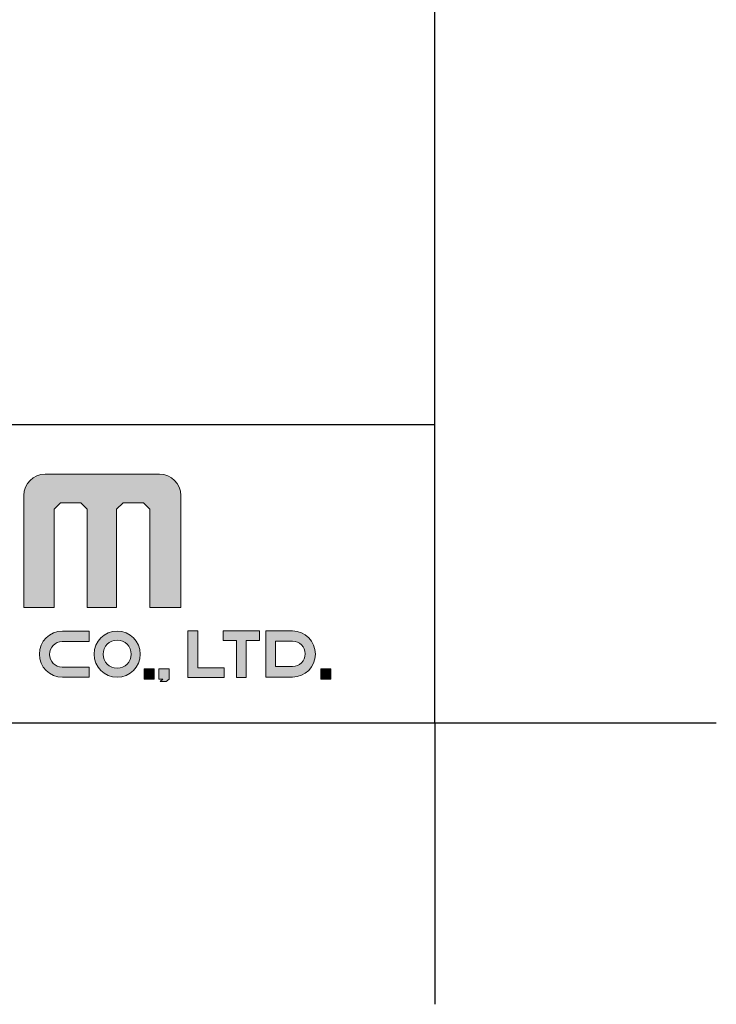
# Model space of a CAD drawing. Header units: millimetres. Extents: x 1538 to 2132, y 568 to 988.
# Tile 10 of 15: x 2097 to 2132, y 568 to 617. Entities that reach past the tile are written whole.
import ezdxf

# ---------------------------------------------------------------- set-up
doc = ezdxf.new("R2010")
doc.units = ezdxf.units.MM
doc.header["$LTSCALE"] = 0.1
doc.layers.add('FORM', color=7, linetype='Continuous')
doc.layers.add('TEXT', color=2, linetype='Continuous')

msp = doc.modelspace()

# ---------------------------------------------------------------- hatches: boundary and pattern name
at = {"layer": 'TEXT'}
h = msp.add_hatch(color=2, dxfattribs=at)
h.dxf.hatch_style = 2
edge = h.paths.add_edge_path()
edge.add_spline(control_points=[(2104.449, 594.1757), (2104.449, 594.1757), (2098.6964, 594.1757), (2098.6964, 594.1757), (2098.1046, 594.1757), (2097.6255, 593.6996), (2097.6255, 593.1125), (2097.6255, 593.1125), (2097.6255, 587.4803), (2097.6255, 587.4803), (2097.6255, 587.4803), (2099.154, 587.4803), (2099.154, 587.4803), (2099.154, 587.4803), (2099.154, 592.4151), (2099.154, 592.4151), (2099.154, 592.4151), (2099.4718, 592.7356), (2099.4718, 592.7356), (2099.4718, 592.7356), (2100.4968, 592.7356), (2100.4968, 592.7356), (2100.4968, 592.7356), (2100.8161, 592.4151), (2100.8161, 592.4151), (2100.8161, 592.4151), (2100.8161, 587.4803), (2100.8161, 587.4803), (2100.8161, 587.4803), (2102.2925, 587.4803), (2102.2925, 587.4803), (2102.2925, 587.4803), (2102.2925, 592.4151), (2102.2925, 592.4151), (2102.2925, 592.4151), (2102.6154, 592.7356), (2102.6154, 592.7356), (2102.6154, 592.7356), (2103.6364, 592.7356), (2103.6364, 592.7356), (2103.6364, 592.7356), (2103.9543, 592.4151), (2103.9543, 592.4151), (2103.9543, 592.4151), (2103.9543, 587.4803), (2103.9543, 587.4803), (2103.9543, 587.4803), (2105.5197, 587.4803), (2105.5197, 587.4803), (2105.5197, 587.4803), (2105.5197, 593.1125), (2105.5197, 593.1125), (2105.5197, 593.6996), (2105.0385, 594.1757), (2104.449, 594.1757)], knot_values=[0, 0, 0, 0, 1, 1, 1, 2, 2, 2, 3, 3, 3, 4, 4, 4, 5, 5, 5, 6, 6, 6, 7, 7, 7, 8, 8, 8, 9, 9, 9, 10, 10, 10, 11, 11, 11, 12, 12, 12, 13, 13, 13, 14, 14, 14, 15, 15, 15, 16, 16, 16, 17, 17, 17, 18, 18, 18, 18], degree=3, periodic=0)
h = msp.add_hatch(color=2, dxfattribs=at)
h.dxf.hatch_style = 2
edge = h.paths.add_edge_path()
edge.add_spline(control_points=[(2098.4077, 585.1286), (2098.4077, 584.4892), (2098.9253, 583.97), (2099.5662, 583.97), (2099.5662, 583.97), (2100.9052, 583.97), (2100.9052, 583.97), (2100.9052, 583.97), (2100.9052, 584.4812), (2100.9052, 584.4812), (2100.9052, 584.4812), (2099.5575, 584.4812), (2099.5575, 584.4812), (2099.2043, 584.4812), (2098.9192, 584.7666), (2098.9192, 585.1191), (2098.9192, 585.4737), (2099.2043, 585.7584), (2099.5575, 585.7584), (2099.5575, 585.7584), (2100.9052, 585.7584), (2100.9052, 585.7584), (2100.9052, 585.7584), (2100.9052, 586.2871), (2100.9052, 586.2871), (2100.9052, 586.2871), (2099.5662, 586.2871), (2099.5662, 586.2871), (2098.9253, 586.2871), (2098.4077, 585.7694), (2098.4077, 585.1286)], knot_values=[0, 0, 0, 0, 1, 1, 1, 2, 2, 2, 3, 3, 3, 4, 4, 4, 5, 5, 5, 6, 6, 6, 7, 7, 7, 8, 8, 8, 9, 9, 9, 10, 10, 10, 10], degree=3, periodic=0)
h = msp.add_hatch(color=2, dxfattribs=at)
h.dxf.hatch_style = 2
edge = h.paths.add_edge_path()
edge.add_spline(control_points=[(2102.3194, 586.2871), (2101.6794, 586.2871), (2101.1609, 585.7687), (2101.1609, 585.1286), (2101.1609, 584.4892), (2101.6794, 583.9707), (2102.3194, 583.9707), (2102.9592, 583.9707), (2103.4776, 584.4892), (2103.4776, 585.1286), (2103.4776, 585.7687), (2102.9592, 586.2871), (2102.3194, 586.2871)], knot_values=[0, 0, 0, 0, 1, 1, 1, 2, 2, 2, 3, 3, 3, 4, 4, 4, 4], degree=3, periodic=0)
edge = h.paths.add_edge_path()
edge.add_spline(control_points=[(2102.3194, 584.4208), (2101.9284, 584.4208), (2101.6113, 584.7382), (2101.6113, 585.1286), (2101.6113, 585.5204), (2101.9284, 585.8371), (2102.3194, 585.8371), (2102.7105, 585.8371), (2103.0273, 585.5204), (2103.0273, 585.1286), (2103.0273, 584.7382), (2102.7105, 584.4208), (2102.3194, 584.4208)], knot_values=[0, 0, 0, 0, 1, 1, 1, 2, 2, 2, 3, 3, 3, 4, 4, 4, 4], degree=3, periodic=0)
h = msp.add_hatch(color=2, dxfattribs=at)
h.dxf.hatch_style = 2
h.paths.add_polyline_path([(2106.3671, 586.3031), (2105.8742, 586.3031), (2105.8742, 584.4462), (2105.8742, 583.9532), (2106.3671, 583.9532), (2107.6921, 583.9532), (2107.6921, 584.4462), (2106.3671, 584.4462)])
h = msp.add_hatch(color=2, dxfattribs=at)
h.dxf.hatch_style = 2
h.paths.add_polyline_path([(2108.3132, 586.3031), (2107.6506, 586.3031), (2107.6506, 585.8101), (2108.3132, 585.8101), (2108.3132, 583.9532), (2108.8061, 583.9532), (2108.8061, 585.8101), (2109.4684, 585.8101), (2109.4684, 586.3031), (2108.8061, 586.3031)])
h = msp.add_hatch(color=2, dxfattribs=at)
h.dxf.hatch_style = 2
edge = h.paths.add_edge_path()
edge.add_spline(control_points=[(2111.1244, 586.2951), (2111.1244, 586.2951), (2109.785, 586.2951), (2109.785, 586.2951), (2109.785, 586.2951), (2109.785, 583.978), (2109.785, 583.978), (2109.785, 583.978), (2111.1244, 583.978), (2111.1244, 583.978), (2111.765, 583.978), (2112.2829, 584.4958), (2112.2829, 585.1366), (2112.2829, 585.7759), (2111.765, 586.2951), (2111.1244, 586.2951)], knot_values=[0, 0, 0, 0, 1, 1, 1, 2, 2, 2, 3, 3, 3, 4, 4, 4, 5, 5, 5, 5], degree=3, periodic=0)
edge = h.paths.add_edge_path()
edge.add_spline(control_points=[(2111.1326, 584.5067), (2111.1326, 584.5067), (2110.2781, 584.5067), (2110.2781, 584.5067), (2110.2781, 584.5067), (2110.2781, 585.7832), (2110.2781, 585.7832), (2110.2781, 585.7832), (2111.1326, 585.7832), (2111.1326, 585.7832), (2111.4862, 585.7832), (2111.7712, 585.4984), (2111.7712, 585.1453), (2111.7712, 584.7914), (2111.4862, 584.5067), (2111.1326, 584.5067)], knot_values=[0, 0, 0, 0, 1, 1, 1, 2, 2, 2, 3, 3, 3, 4, 4, 4, 5, 5, 5, 5], degree=3, periodic=0)
h = msp.add_hatch(color=2, dxfattribs=at)
h.dxf.hatch_style = 2
h.paths.add_polyline_path([(2103.6699, 583.8797), (2104.1814, 583.8797), (2104.1814, 584.3916), (2103.6699, 584.3916)])
h = msp.add_hatch(color=2, dxfattribs=at)
h.dxf.hatch_style = 2
h.paths.add_polyline_path([(2104.4166, 583.8797), (2104.6213, 583.8797), (2104.4781, 583.7567), (2104.7851, 583.7567), (2104.9286, 583.8797), (2104.9286, 584.3916), (2104.4166, 584.3916)])
h = msp.add_hatch(color=2, dxfattribs=at)
h.dxf.hatch_style = 2
h.paths.add_polyline_path([(2112.5512, 583.8797), (2113.0627, 583.8797), (2113.0627, 584.3916), (2112.5512, 584.3916)])

# ---------------------------------------------------------------- linework, layer by layer
for p, q in [((2118.2892, 581.6721), (2118.2892, 973.3893)), ((1552.6326, 581.6721), (2118.2892, 581.6721)), ((2118.2892, 581.6721), (2132.4306, 581.6721)), ((2118.2892, 581.6721), (2118.2892, 567.5307))]:
    msp.add_line(p, q)
at = {"layer": 'FORM'}
msp.add_line((1847.7892, 596.6721), (2118.2892, 596.6721), dxfattribs=at)
at = {"layer": 'TEXT', "lineweight": 0}
for points in [[(2106.3671, 586.3031), (2105.8742, 586.3031), (2105.8742, 584.4462), (2105.8742, 583.9532), (2106.3671, 583.9532), (2107.6921, 583.9532), (2107.6921, 584.4462), (2106.3671, 584.4462), (2106.3671, 586.3031)], [(2108.3132, 586.3031), (2107.6506, 586.3031), (2107.6506, 585.8101), (2108.3132, 585.8101), (2108.3132, 583.9532), (2108.8061, 583.9532), (2108.8061, 585.8101), (2109.4684, 585.8101), (2109.4684, 586.3031), (2108.8061, 586.3031), (2108.3132, 586.3031)], [(2103.6699, 583.8797), (2104.1814, 583.8797), (2104.1814, 584.3916), (2103.6699, 584.3916), (2103.6699, 583.8797)], [(2104.4166, 583.8797), (2104.6213, 583.8797), (2104.4781, 583.7567), (2104.7851, 583.7567), (2104.9286, 583.8797), (2104.9286, 584.3916), (2104.4166, 584.3916), (2104.4166, 583.8797)], [(2112.5512, 583.8797), (2113.0627, 583.8797), (2113.0627, 584.3916), (2112.5512, 584.3916), (2112.5512, 583.8797)]]:
    msp.add_lwpolyline(points, dxfattribs=at)
for points, knots in [([(2104.449, 594.1757), (2104.449, 594.1757), (2098.6964, 594.1757), (2098.6964, 594.1757), (2098.1046, 594.1757), (2097.6255, 593.6996), (2097.6255, 593.1125), (2097.6255, 593.1125), (2097.6255, 587.4803), (2097.6255, 587.4803), (2097.6255, 587.4803), (2099.154, 587.4803), (2099.154, 587.4803), (2099.154, 587.4803), (2099.154, 592.4151), (2099.154, 592.4151), (2099.154, 592.4151), (2099.4718, 592.7356), (2099.4718, 592.7356), (2099.4718, 592.7356), (2100.4968, 592.7356), (2100.4968, 592.7356), (2100.4968, 592.7356), (2100.8161, 592.4151), (2100.8161, 592.4151), (2100.8161, 592.4151), (2100.8161, 587.4803), (2100.8161, 587.4803), (2100.8161, 587.4803), (2102.2925, 587.4803), (2102.2925, 587.4803), (2102.2925, 587.4803), (2102.2925, 592.4151), (2102.2925, 592.4151), (2102.2925, 592.4151), (2102.6154, 592.7356), (2102.6154, 592.7356), (2102.6154, 592.7356), (2103.6364, 592.7356), (2103.6364, 592.7356), (2103.6364, 592.7356), (2103.9543, 592.4151), (2103.9543, 592.4151), (2103.9543, 592.4151), (2103.9543, 587.4803), (2103.9543, 587.4803), (2103.9543, 587.4803), (2105.5197, 587.4803), (2105.5197, 587.4803), (2105.5197, 587.4803), (2105.5197, 593.1125), (2105.5197, 593.1125), (2105.5197, 593.6996), (2105.0385, 594.1757), (2104.449, 594.1757)], [0, 0, 0, 0, 1, 1, 1, 2, 2, 2, 3, 3, 3, 4, 4, 4, 5, 5, 5, 6, 6, 6, 7, 7, 7, 8, 8, 8, 9, 9, 9, 10, 10, 10, 11, 11, 11, 12, 12, 12, 13, 13, 13, 14, 14, 14, 15, 15, 15, 16, 16, 16, 17, 17, 17, 18, 18, 18, 18]), ([(2098.4077, 585.1286), (2098.4077, 584.4892), (2098.9253, 583.97), (2099.5662, 583.97), (2099.5662, 583.97), (2100.9052, 583.97), (2100.9052, 583.97), (2100.9052, 583.97), (2100.9052, 584.4812), (2100.9052, 584.4812), (2100.9052, 584.4812), (2099.5575, 584.4812), (2099.5575, 584.4812), (2099.2043, 584.4812), (2098.9192, 584.7666), (2098.9192, 585.1191), (2098.9192, 585.4737), (2099.2043, 585.7584), (2099.5575, 585.7584), (2099.5575, 585.7584), (2100.9052, 585.7584), (2100.9052, 585.7584), (2100.9052, 585.7584), (2100.9052, 586.2871), (2100.9052, 586.2871), (2100.9052, 586.2871), (2099.5662, 586.2871), (2099.5662, 586.2871), (2098.9253, 586.2871), (2098.4077, 585.7694), (2098.4077, 585.1286)], [0, 0, 0, 0, 1, 1, 1, 2, 2, 2, 3, 3, 3, 4, 4, 4, 5, 5, 5, 6, 6, 6, 7, 7, 7, 8, 8, 8, 9, 9, 9, 10, 10, 10, 10]), ([(2102.3194, 586.2871), (2101.6794, 586.2871), (2101.1609, 585.7687), (2101.1609, 585.1286), (2101.1609, 584.4892), (2101.6794, 583.9707), (2102.3194, 583.9707), (2102.9592, 583.9707), (2103.4776, 584.4892), (2103.4776, 585.1286), (2103.4776, 585.7687), (2102.9592, 586.2871), (2102.3194, 586.2871)], [0, 0, 0, 0, 1, 1, 1, 2, 2, 2, 3, 3, 3, 4, 4, 4, 4]), ([(2111.1244, 586.2951), (2111.1244, 586.2951), (2109.785, 586.2951), (2109.785, 586.2951), (2109.785, 586.2951), (2109.785, 583.978), (2109.785, 583.978), (2109.785, 583.978), (2111.1244, 583.978), (2111.1244, 583.978), (2111.765, 583.978), (2112.2829, 584.4958), (2112.2829, 585.1366), (2112.2829, 585.7759), (2111.765, 586.2951), (2111.1244, 586.2951)], [0, 0, 0, 0, 1, 1, 1, 2, 2, 2, 3, 3, 3, 4, 4, 4, 5, 5, 5, 5]), ([(2102.3194, 584.4208), (2101.9284, 584.4208), (2101.6113, 584.7382), (2101.6113, 585.1286), (2101.6113, 585.5204), (2101.9284, 585.8371), (2102.3194, 585.8371), (2102.7105, 585.8371), (2103.0273, 585.5204), (2103.0273, 585.1286), (2103.0273, 584.7382), (2102.7105, 584.4208), (2102.3194, 584.4208)], [0, 0, 0, 0, 1, 1, 1, 2, 2, 2, 3, 3, 3, 4, 4, 4, 4]), ([(2111.1326, 584.5067), (2111.1326, 584.5067), (2110.2781, 584.5067), (2110.2781, 584.5067), (2110.2781, 584.5067), (2110.2781, 585.7832), (2110.2781, 585.7832), (2110.2781, 585.7832), (2111.1326, 585.7832), (2111.1326, 585.7832), (2111.4862, 585.7832), (2111.7712, 585.4984), (2111.7712, 585.1453), (2111.7712, 584.7914), (2111.4862, 584.5067), (2111.1326, 584.5067)], [0, 0, 0, 0, 1, 1, 1, 2, 2, 2, 3, 3, 3, 4, 4, 4, 5, 5, 5, 5])]:
    msp.add_open_spline(points, degree=3, knots=knots, dxfattribs=at)

doc.saveas('drawing.dxf')
